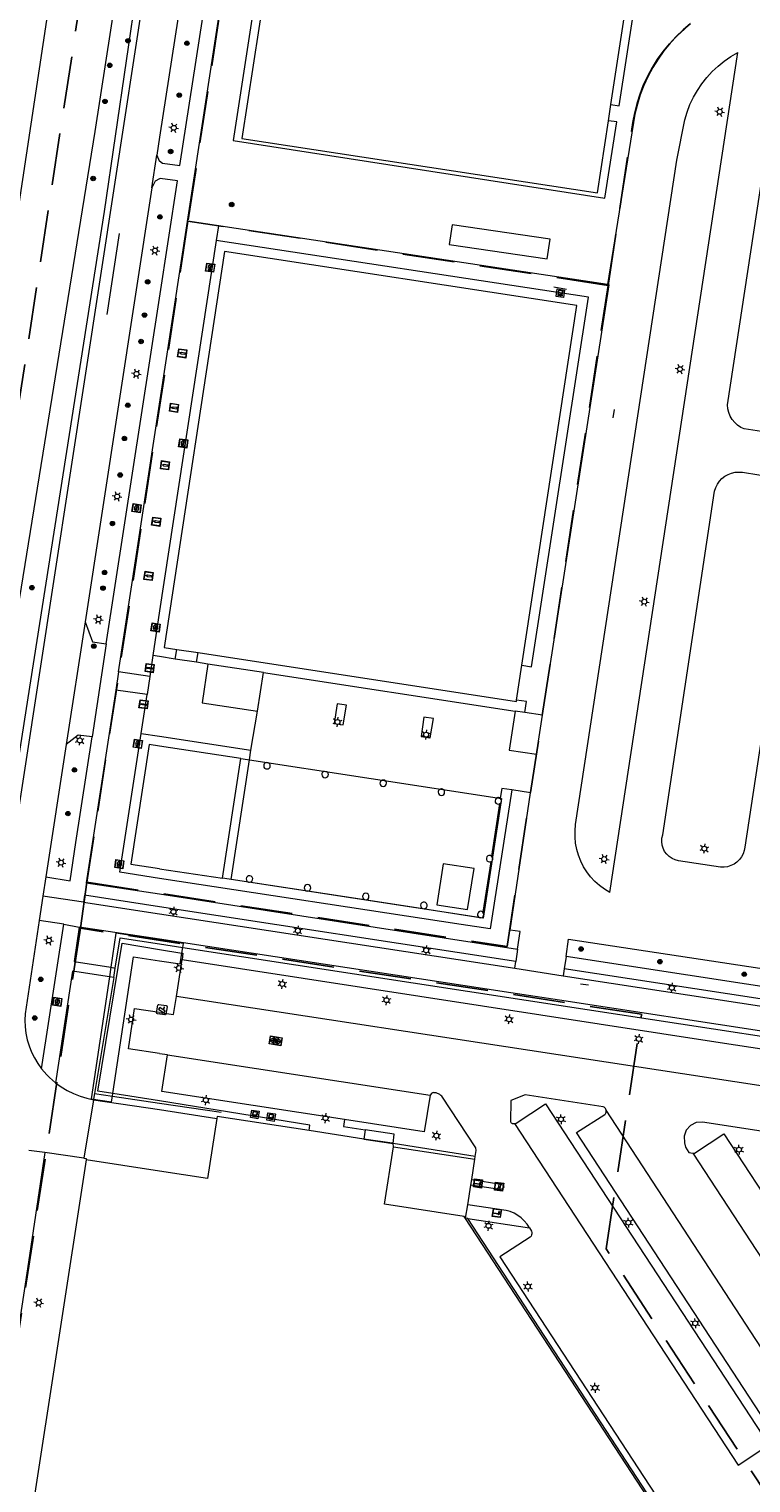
# Model space of a CAD drawing. Header units: metres. Extents: x 89872 to 94585, y 463299 to 469000.
# Tile 234 of 256: x 91856 to 91944, y 464720 to 464897. Entities that reach past the tile are written whole.
import ezdxf
from ezdxf.enums import TextEntityAlignment as Align

# ---------------------------------------------------------------- set-up
doc = ezdxf.new("R2010")
doc.units = ezdxf.units.M
doc.linetypes.add('HIDDEN', pattern=[9.525, 6.35, -3.175])
doc.layers.get('0').update_dxf_attribs({"linetype": 'CONTINUOUS'})
for name, color, linetype, lineweight in [('B-WE-BV-GELEIDECONSTRUCTIE-G', 251, 'CONTINUOUS', 13), ('B-WE-GR-BEPLANTING_CULTUUR-G', 251, 'CONTINUOUS', 13), ('B-WE-GR-BOOM-S', 251, 'CONTINUOUS', 13), ('B-WE-IE-MEUBILAIR_WEGMEUBILAIR_HERDENKINGSMONUMENT-G', 251, 'CONTINUOUS', 13), ('B-WE-IE-MEUBILAIR_WEGMEUBILAIR_SLAGBOOM-S', 251, 'CONTINUOUS', 13), ('B-WE-IE-MEUBILAIR_WEGMEUBILAIR_VLAGGENMAST-S', 251, 'CONTINUOUS', 13), ('B-WE-IE-TERREINAFSCHEIDING-G', 251, 'CONTINUOUS', 13), ('B-WE-IE-TERREINAFSCHEIDING_KUNSTMATIG_HEKWERK-G', 251, 'CONTINUOUS', 13), ('B-WE-KL-ET_LS_OV_LICHTMAST-S', 251, 'CONTINUOUS', 13), ('B-WE-KL-GAS_PUT-S', 251, 'CONTINUOUS', 13), ('B-WE-KL-GASKAST-S', 251, 'CONTINUOUS', 13), ('B-WE-OG-TOPOGRAFIE_BEBOUWING-GV', 251, 'CONTINUOUS', 13), ('B-WE-OG-TOPOGRAFIE_BEBOUWING_LUIFEL-GV', 251, 'CONTINUOUS', 13), ('B-WE-OG-TOPOGRAFIE_HUISNUMMER-T25', 251, 'CONTINUOUS', 13), ('B-WE-OG-TOPOGRAFIE_STRAATNAAM-T18', 251, 'CONTINUOUS', 13), ('B-WE-OG-TOPOGRAFIE_WATER-GV', 251, 'CONTINUOUS', 13), ('B-WE-RI-DRAINAGE_PUT-S', 251, 'CONTINUOUS', 13), ('B-WE-VH-VERHARDING-GV', 251, 'CONTINUOUS', 13), ('B-WE-VW-PAAL_PRAATPAAL-S', 251, 'CONTINUOUS', 13), ('B_OVERBOUWLIJN_LIJN_1', 251, 'CONTINUOUS', 13), ('Percelen', 10, 'HIDDEN', 25), ('Q_CAMERA_0', 251, 'CONTINUOUS', 13)]:
    doc.layers.add(name, color=color, linetype=linetype, lineweight=lineweight)
doc.styles.get("Standard").update_dxf_attribs({"font": 'isocp.shx'})

# ---------------------------------------------------------------- blocks, each defined once
blk = doc.blocks.new('Q_BOOM')
for radius in [0.27, 0.18, 0.09]:
    blk.add_circle((0, 0), radius)
blk = doc.blocks.new('Q_HERDENKINGSMONUMENT')
for points in [[(-0.5, 0.5), (0.5, 0.5), (0.5, -0.5), (-0.5, -0.5)], [(0.11, 0.12), (0.11, -0.34), (-0.11, -0.34), (-0.11, 0.12), (0, 0.33)]]:
    blk.add_lwpolyline(points, close=True)
blk.add_lwpolyline([(-0.44, 0.46), (0.44, 0.46, -0.414214), (0.46, 0.44), (0.46, -0.44, -0.414214), (0.44, -0.46), (-0.44, -0.46, -0.414214), (-0.46, -0.44), (-0.46, 0.44, -0.414214), (-0.44, 0.46)], format="xyb")
blk = doc.blocks.new('Q_GASPUT')
blk.add_lwpolyline([(-0.5, 0.5), (0.5, 0.5), (0.5, -0.5), (-0.5, -0.5)], close=True)
for points in [[(-0.44, 0.46), (0.44, 0.46, -0.414214), (0.46, 0.44), (0.46, -0.44, -0.414214), (0.44, -0.46), (-0.44, -0.46, -0.414214), (-0.46, -0.44), (-0.46, 0.44), (-0.46, 0.44), (-0.46, 0.45), (-0.46, 0.45), (-0.46, 0.45), (-0.46, 0.45), (-0.46, 0.45), (-0.46, 0.45), (-0.46, 0.46), (-0.46, 0.46), (-0.46, 0.46), (-0.45, 0.46), (-0.45, 0.46), (-0.45, 0.46), (-0.45, 0.46), (-0.45, 0.46), (-0.45, 0.46), (-0.44, 0.46), (-0.44, 0.46)], [(-0.34, 0.1, 0.380426), (-0.28, -0.18)], [(-0.01, 0.27, 0.240218), (-0.34, 0.1)], [(-0.19, 0.04, 0.853344), (-0.19, -0.03)], [(0.33, 0.11, 0.240191), (-0.01, 0.27)], [(0.18, -0.03, 0.849746), (0.18, 0.04)], [(0.27, -0.18, 0.380426), (0.33, 0.11)], [(-0.28, -0.18, 0.148452), (0.01, -0.26)], [(0.01, -0.26, 0.131742), (0.27, -0.18)]]:
    blk.add_lwpolyline(points, format="xyb")
for points in [[(-0.19, 0.04), (0.18, 0.04)], [(0.18, -0.03), (-0.19, -0.03)]]:
    blk.add_lwpolyline(points)
blk = doc.blocks.new('Q_DRAINAGEPUT')
blk.add_lwpolyline([(-0.5, 0.5), (0.5, 0.5), (0.5, -0.5), (-0.5, -0.5)], close=True)
for points in [[(-0.44, 0.46), (0.44, 0.46, -0.414214), (0.46, 0.44), (0.46, -0.44, -0.414214), (0.44, -0.46), (-0.44, -0.46, -0.414214), (-0.46, -0.44), (-0.46, 0.44), (-0.46, 0.44), (-0.46, 0.45), (-0.46, 0.45), (-0.46, 0.45), (-0.46, 0.45), (-0.46, 0.45), (-0.46, 0.45), (-0.46, 0.46), (-0.46, 0.46), (-0.46, 0.46), (-0.45, 0.46), (-0.45, 0.46), (-0.45, 0.46), (-0.45, 0.46), (-0.45, 0.46), (-0.45, 0.46), (-0.44, 0.46), (-0.44, 0.46)], [(-0.34, 0.1, 0.380426), (-0.28, -0.18)], [(-0.01, 0.27, 0.240218), (-0.34, 0.1)], [(-0.19, 0.04, 0.853344), (-0.19, -0.03)], [(0.33, 0.11, 0.240191), (-0.01, 0.27)], [(0.18, -0.03, 0.849746), (0.18, 0.04)], [(0.27, -0.18, 0.380426), (0.33, 0.11)], [(-0.28, -0.18, 0.148452), (0.01, -0.26)], [(0.01, -0.26, 0.131742), (0.27, -0.18)]]:
    blk.add_lwpolyline(points, format="xyb")
for points in [[(-0.19, 0.04), (0.18, 0.04)], [(0.18, -0.03), (-0.19, -0.03)]]:
    blk.add_lwpolyline(points)
blk = doc.blocks.new('Q_VLAGGENMAST')
for points in [[(-0.5, 0.5), (0.5, 0.5), (0.5, -0.5), (-0.5, -0.5)], [(-0.08, 0.33), (0.07, 0.33), (0.07, -0.33), (-0.08, -0.33)]]:
    blk.add_lwpolyline(points, close=True)
blk.add_lwpolyline([(-0.44, 0.46), (0.44, 0.46, -0.414214), (0.46, 0.44), (0.46, -0.44, -0.414214), (0.44, -0.46), (-0.44, -0.46, -0.414214), (-0.46, -0.44), (-0.46, 0.44), (-0.46, 0.44), (-0.46, 0.45), (-0.46, 0.45), (-0.46, 0.45), (-0.46, 0.45), (-0.46, 0.45), (-0.46, 0.45), (-0.46, 0.46), (-0.46, 0.46), (-0.46, 0.46), (-0.45, 0.46), (-0.45, 0.46), (-0.45, 0.46), (-0.45, 0.46), (-0.45, 0.46), (-0.45, 0.46), (-0.44, 0.46), (-0.44, 0.46)], format="xyb")
blk = doc.blocks.new('Q_LICHTMAST')
for points in [[(-0.26, 0.15), (-0.52, 0.3)], [(0, 0.3), (0, 0.6)], [(0.26, 0.15), (0.52, 0.3)], [(-0.26, -0.15), (-0.52, -0.3)], [(0, -0.3), (0, -0.6)], [(0.26, -0.15), (0.52, -0.3)]]:
    blk.add_lwpolyline(points)
blk.add_circle((0, 0), 0.3)
blk = doc.blocks.new('Q_GASKAST')
blk.add_lwpolyline([(-0.44, 0.46), (0.44, 0.46, -0.414214), (0.46, 0.44), (0.46, -0.44, -0.414214), (0.44, -0.46), (-0.44, -0.46, -0.414214), (-0.46, -0.44), (-0.46, 0.44), (-0.46, 0.44), (-0.46, 0.44), (-0.46, 0.45), (-0.46, 0.45), (-0.46, 0.45), (-0.46, 0.45), (-0.46, 0.45), (-0.46, 0.45), (-0.46, 0.45), (-0.45, 0.46), (-0.45, 0.46), (-0.45, 0.46), (-0.45, 0.46), (-0.45, 0.46), (-0.45, 0.46), (-0.44, 0.46), (-0.44, 0.46), (-0.44, 0.46)], format="xyb")
blk.add_lwpolyline([(-0.44, 0.46), (0.44, 0.46, -0.414214), (0.46, 0.44), (0.46, -0.44, -0.414214), (0.44, -0.46), (-0.44, -0.46, -0.414214), (-0.46, -0.44), (-0.46, 0.44), (-0.46, 0.44), (-0.46, 0.44), (-0.46, 0.45), (-0.46, 0.45), (-0.46, 0.45), (-0.46, 0.45), (-0.46, 0.45), (-0.46, 0.45), (-0.46, 0.45), (-0.45, 0.46), (-0.45, 0.46), (-0.45, 0.46), (-0.45, 0.46), (-0.45, 0.46), (-0.45, 0.46), (-0.44, 0.46), (-0.44, 0.46), (-0.44, 0.46)], format="xyb")
for points in [[(-0.26, 0.26), (0.25, 0.26), (0.25, 0.18), (-0.26, 0.18)], [(-0.26, 0.26), (-0.26, 0.18), (0.25, 0.18), (0.25, 0.26)], [(-0.26, 0.1), (0.25, 0.1), (0.25, -0.33), (-0.26, -0.33)], [(-0.26, 0.1), (-0.26, -0.33), (0.25, -0.33), (0.25, 0.1)]]:
    blk.add_lwpolyline(points, close=True)
blk.add_circle((-0.17, -0.04), 0.0354)
blk.add_circle((-0.17, -0.04), 0.0354)
blk = doc.blocks.new('Q_PRAATPAAL')
blk.add_lwpolyline([(-0.5, 0.5), (0.5, 0.5), (0.5, -0.5), (-0.5, -0.5)], close=True)
for points in [[(-0.44, 0.46), (0.44, 0.46, -0.414214), (0.46, 0.44), (0.46, -0.44, -0.414214), (0.44, -0.46), (-0.44, -0.46, -0.414214), (-0.46, -0.44), (-0.46, 0.44), (-0.46, 0.44), (-0.46, 0.45), (-0.46, 0.45), (-0.46, 0.45), (-0.46, 0.45), (-0.46, 0.45), (-0.46, 0.45), (-0.46, 0.46), (-0.46, 0.46), (-0.46, 0.46), (-0.45, 0.46), (-0.45, 0.46), (-0.45, 0.46), (-0.45, 0.46), (-0.45, 0.46), (-0.45, 0.46), (-0.44, 0.46), (-0.44, 0.46)], [(-0.15, 0.22, 0.426944), (-0.15, 0.17)], [(-0.02, 0.31, 0.07503), (-0.15, 0.22)], [(-0.13, 0.08, 0.511022), (0.03, 0.08)], [(-0.08, 0.1, 0.3284), (0, 0.11)], [(0.21, 0.34, 0.843699), (0.18, 0.39)]]:
    blk.add_lwpolyline(points, format="xyb")
for points in [[(-0.15, 0.17), (-0.08, 0.1)], [(0.03, 0.08), (0.03, -0.37), (-0.13, -0.37), (-0.13, 0.08)], [(0.18, 0.39), (-0.02, 0.31)], [(0, 0.11), (0.21, 0.34)]]:
    blk.add_lwpolyline(points)
blk = doc.blocks.new('Q_SLAGBOOM')
blk.add_lwpolyline([(-0.5, 0.5), (0.5, 0.5), (0.5, -0.5), (-0.5, -0.5)], close=True)
blk.add_lwpolyline([(-0.44, 0.46), (0.44, 0.46, -0.414214), (0.46, 0.44), (0.46, -0.44, -0.414214), (0.44, -0.46), (-0.44, -0.46, -0.414214), (-0.46, -0.44), (-0.46, 0.44), (-0.46, 0.44), (-0.46, 0.45), (-0.46, 0.45), (-0.46, 0.45), (-0.46, 0.45), (-0.46, 0.45), (-0.46, 0.45), (-0.46, 0.46), (-0.46, 0.46), (-0.46, 0.46), (-0.45, 0.46), (-0.45, 0.46), (-0.45, 0.46), (-0.45, 0.46), (-0.45, 0.46), (-0.45, 0.46), (-0.44, 0.46), (-0.44, 0.46)], format="xyb")
for points in [[(-0.29, 0.04), (-0.38, 0.04), (-0.38, 0.1)], [(-0.38, 0.1), (-0.29, 0.1)], [(-0.29, 0.1), (-0.29, 0.2)], [(-0.29, 0.2), (-0.23, 0.2), (-0.23, 0.1)], [(-0.23, 0.04), (-0.23, -0.2), (-0.29, -0.2), (-0.29, 0.04)], [(-0.23, 0.1), (0.37, 0.1), (0.37, 0.04), (-0.23, 0.04)]]:
    blk.add_lwpolyline(points)
blk = doc.blocks.new('Camera')
for points in [[(0.406396, 62.309263), (0.406396, 77.666466)], [(2.32688, 79.587679), (17.684498, 79.587679)], [(17.684498, 60.38805), (2.32688, 60.38805)], [(4.920523, 75.76609), (3.047973, 71.751755), (5.555127, 70.582774), (5.555127, 64.208597), (7.11819, 64.208597), (7.11819, 69.853463), (15.095023, 66.135019), (16.967573, 70.150396), (4.920523, 75.76609)], [(19.606024, 77.666466), (19.606024, 62.309263), (19.606024, 62.309263)]]:
    blk.add_lwpolyline(points)
for points in [[(0.406396, 77.666466), (0.406396, 78.727092), (1.266081, 79.587679), (2.32688, 79.587679)], [(2.32688, 60.38805), (1.266081, 60.38805), (0.406396, 61.247594), (0.406396, 62.309263)], [(17.684498, 79.587679), (18.747382, 79.587679), (19.606024, 78.727092), (19.606024, 77.666466)], [(19.606024, 62.309263), (19.606024, 61.247594), (18.747382, 60.38805), (17.684498, 60.38805)]]:
    blk.add_open_spline(points, degree=3)
blk = doc.blocks.new('Q_CAMERA')
blk.add_blockref('Camera', (-0.4, -60.4))
blk = doc.blocks.new('LDN_BLOK3_AUTOCAD_OD_1_FMEBLOCK23')
at = {"layer": 'B-WE-VH-VERHARDING-GV'}
blk.add_line((-0.07, -3.58), (-1.03, -3.43), dxfattribs=at)
blk.add_lwpolyline([(-1.03, 1.63), (0.69, 1.38), (1.03, 3.58)], dxfattribs=at)
blk = doc.blocks.new('LDN_BLOK3_AUTOCAD_OD_1_FMEBLOCK37')
at = {"layer": 'B-WE-OG-TOPOGRAFIE_BEBOUWING-GV'}
for p, q in [((4.98, 6.56), (-4.98, 8.07)), ((-4.98, -6.92), (2.72, -8.07))]:
    blk.add_line(p, q, dxfattribs=at)

msp = doc.modelspace()

# ---------------------------------------------------------------- linework, layer by layer
at = {"layer": 'B-WE-BV-GELEIDECONSTRUCTIE-G'}
msp.add_line((91863.83, 464766.41), (91862.65, 464759.27), dxfattribs=at)
at = {"layer": 'B-WE-GR-BEPLANTING_CULTUUR-G'}
for p, q in [((91871.9, 464785.47), (91874.75, 464785.04)), ((91866.29, 464781.34), (91863.95, 464767.15)), ((91866.29, 464781.34), (91866.49, 464782.51)), ((91863.95, 464767.15), (91863.84, 464766.48)), ((91863.84, 464766.48), (91863.83, 464766.41)), ((91900.62, 464762.21), (91897.08, 464762.73)), ((91900.48, 464761.06), (91900.62, 464762.21))]:
    msp.add_line(p, q, dxfattribs=at)
for points in [[(91866.49, 464782.51), (91867.1, 464786.21), (91871.9, 464785.47)], [(91874.75, 464785.04), (91916.78, 464778.58), (91970.07, 464770.44), (91972.98, 464769.96), (91976.33, 464768.84), (91979.22, 464766.98), (91981.31, 464764.76), (91996.04, 464742.43), (91952.89, 464714.33)], [(91862.65, 464759.27), (91862.94, 464759.23), (91862.92, 464759.07)]]:
    msp.add_lwpolyline(points, dxfattribs=at)
at = {"layer": 'B-WE-IE-TERREINAFSCHEIDING-G'}
for p, q in [((91871.9, 464820.61), (91871.06, 464820.74)), ((91873.83, 464820.31), (91871.9, 464820.61)), ((91873.83, 464820.31), (91874.03, 464821.48)), ((91876.41, 464819.91), (91873.83, 464820.31)), ((91876.41, 464819.91), (91876.61, 464821.09)), ((91870.7, 464818.16), (91870.38, 464815.97)), ((91877.82, 464819.68), (91876.41, 464819.91)), ((91884.63, 464818.65), (91877.82, 464819.68)), ((91883.87, 464813.93), (91884.63, 464818.65)), ((91884.63, 464818.65), (91915.4, 464813.95)), ((91870.38, 464815.97), (91866.54, 464816.51)), ((91869.66, 464811.2), (91870.38, 464815.97)), ((91883.08, 464809.16), (91883.87, 464813.93)), ((91916.6, 464813.76), (91915.4, 464813.95)), ((91918.77, 464813.43), (91916.6, 464813.76)), ((91869.66, 464811.2), (91871.9, 464810.86)), ((91871.9, 464810.86), (91883.08, 464809.16)), ((91880.68, 464793.34), (91882.9, 464807.98)), ((91881.85, 464808.14), (91882.9, 464807.98)), ((91882.9, 464807.98), (91883.08, 464809.16)), ((91917.3, 464803.94), (91915, 464804.29)), ((91913.51, 464802.59), (91912.53, 464796.2)), ((91912.42, 464795.51), (91911.47, 464789.36)), ((91880.68, 464793.34), (91879.59, 464793.51)), ((91863.83, 464766.41), (91871.9, 464765.19)), ((91871.9, 464765.19), (91878.92, 464764.12)), ((91897.08, 464762.73), (91896.92, 464761.6)), ((91896.92, 464761.6), (91900.48, 464761.06)), ((91910.53, 464759.44), (91900.48, 464761.06)), ((91900.52, 464760.65), (91910.49, 464759.14)), ((91909.36, 464751.93), (91909.61, 464753.55)), ((91909.35, 464751.87), (91909.36, 464751.93)), ((91909.61, 464751.89), (91909.36, 464751.93))]:
    msp.add_line(p, q, dxfattribs=at)
for points in [[(91916.25, 464819.54), (91917.42, 464819.36), (91924.39, 464864.56), (91878.83, 464871.52)], [(91877.82, 464819.68), (91877.1, 464814.95), (91883.87, 464813.93)], [(91916.6, 464813.76), (91916.8, 464815.12), (91915.6, 464815.29)], [(91915.4, 464813.95), (91914.7, 464809.18), (91918.03, 464808.68)], [(91871.9, 464793.48), (91867.06, 464794.22), (91869.66, 464811.2)], [(91915, 464804.29), (91912.37, 464787.3), (91908.83, 464787.84), (91871.9, 464793.48)], [(91915, 464804.29), (91913.8, 464804.48), (91913.59, 464803.28)], [(91911.37, 464788.69), (91911.36, 464788.63), (91904.1, 464789.74), (91896.98, 464790.84), (91880.68, 464793.34)]]:
    msp.add_lwpolyline(points, dxfattribs=at)
at = {"layer": 'B-WE-IE-TERREINAFSCHEIDING_KUNSTMATIG_HEKWERK-G'}
for p, q in [((91921.68, 464865.52), (91920.16, 464865.79)), ((91863.95, 464767.15), (91866.14, 464766.83)), ((91866.14, 464766.83), (91871.9, 464765.98)), ((91871.9, 464765.98), (91879.43, 464764.88))]:
    msp.add_line(p, q, dxfattribs=at)
at = {"layer": 'B-WE-OG-TOPOGRAFIE_BEBOUWING-GV'}
for p, q in [((91927.14, 464888.13), (91928.92, 464899.78)), ((91926.84, 464886.15), (91927.14, 464888.13)), ((91916.25, 464819.54), (91922.97, 464863.55)), ((91874.03, 464821.48), (91876.61, 464821.09)), ((91915.6, 464815.29), (91916.25, 464819.54)), ((91879.59, 464793.51), (91881.85, 464808.14)), ((91885.21, 464807.62), (91885, 464807.65)), ((91892.36, 464806.53), (91892.07, 464806.57)), ((91899.22, 464805.51), (91899.14, 464805.49)), ((91906.34, 464804.42), (91906.27, 464804.4)), ((91909.6, 464789.66), (91910.39, 464794.69)), ((91882.79, 464793.03), (91882.91, 464793.01)), ((91890.38, 464792.18), (91890.42, 464792.33)), ((91897.5, 464791.09), (91897.53, 464791.25)), ((91904.11, 464789.8), (91904.27, 464789.77)), ((91896.92, 464761.6), (91890.23, 464762.63)), ((91900.52, 464760.65), (91900.48, 464761.06)), ((91862.92, 464759.07), (91852.39, 464690.5)), ((91871.9, 464757.68), (91862.92, 464759.07)), ((91936.26, 464710.71), (91909.35, 464751.87))]:
    msp.add_line(p, q, dxfattribs=at)
for points in [[(91885.43, 464906.43), (91881.99, 464883.99), (91925.49, 464877.33), (91926.84, 464886.15)], [(91922.97, 464863.55), (91879.85, 464870.15), (91872.45, 464821.73), (91874.03, 464821.48)], [(91876.61, 464821.09), (91915.58, 464815.12), (91915.6, 464815.29)], [(91871.9, 464809.66), (91870.65, 464809.85), (91868.39, 464795.2), (91871.9, 464794.67)], [(91885, 464807.65), (91884.89, 464807.63), (91884.79, 464807.56), (91884.71, 464807.48), (91884.66, 464807.37), (91884.65, 464807.26), (91884.68, 464807.1), (91884.76, 464806.98), (91884.89, 464806.89), (91885.05, 464806.86), (91885.2, 464806.89), (91885.33, 464806.98), (91885.42, 464807.1), (91885.45, 464807.26), (91885.44, 464807.35), (91885.41, 464807.44), (91885.36, 464807.51), (91885.29, 464807.58), (91885.21, 464807.62)], [(91892.07, 464806.57), (91891.97, 464806.54), (91891.89, 464806.47), (91891.82, 464806.39), (91891.77, 464806.29), (91891.76, 464806.18), (91891.79, 464806.03), (91891.88, 464805.9), (91892.01, 464805.81), (91892.16, 464805.78), (91892.31, 464805.81), (91892.44, 464805.9), (91892.53, 464806.03), (91892.56, 464806.18), (91892.55, 464806.27), (91892.52, 464806.35), (91892.48, 464806.42), (91892.43, 464806.48), (91892.36, 464806.53)], [(91899.14, 464805.49), (91899.05, 464805.45), (91898.98, 464805.39), (91898.92, 464805.31), (91898.89, 464805.21), (91898.87, 464805.11), (91898.91, 464804.96), (91898.99, 464804.83), (91899.12, 464804.74), (91899.28, 464804.72), (91899.43, 464804.74), (91899.56, 464804.83), (91899.65, 464804.96), (91899.67, 464805.11), (91899.67, 464805.19), (91899.65, 464805.26), (91899.61, 464805.33), (91899.57, 464805.39), (91899.51, 464805.44), (91899.45, 464805.48), (91899.37, 464805.5), (91899.3, 464805.51), (91899.22, 464805.51)], [(91906.27, 464804.4), (91906.18, 464804.36), (91906.1, 464804.3), (91906.04, 464804.22), (91906.01, 464804.12), (91905.99, 464804.02), (91906.02, 464803.87), (91906.11, 464803.74), (91906.24, 464803.65), (91906.39, 464803.62), (91906.55, 464803.65), (91906.68, 464803.74), (91906.76, 464803.87), (91906.79, 464804.02), (91906.79, 464804.1), (91906.76, 464804.17), (91906.73, 464804.24), (91906.68, 464804.3), (91906.62, 464804.35), (91906.56, 464804.38), (91906.49, 464804.41), (91906.42, 464804.42), (91906.34, 464804.42)], [(91913.59, 464803.28), (91913.53, 464803.32), (91913.46, 464803.35), (91913.38, 464803.36), (91913.31, 464803.36), (91913.23, 464803.34), (91913.1, 464803.26), (91913, 464803.13), (91912.96, 464802.98), (91912.98, 464802.82), (91913.07, 464802.69), (91913.2, 464802.59), (91913.35, 464802.56), (91913.51, 464802.59)], [(91913.51, 464802.59), (91913.68, 464802.72), (91913.72, 464802.79), (91913.75, 464802.86), (91913.76, 464802.94), (91913.76, 464803.01), (91913.74, 464803.09), (91913.59, 464803.28)], [(91910.39, 464794.69), (91906.62, 464795.25), (91905.85, 464790.25), (91909.6, 464789.66)], [(91912.53, 464796.2), (91912.38, 464796.28), (91912.21, 464796.28), (91912.06, 464796.22), (91911.94, 464796.1), (91911.89, 464795.95), (91911.9, 464795.78), (91911.97, 464795.64), (91912.1, 464795.53), (91912.26, 464795.49), (91912.42, 464795.51)], [(91912.42, 464795.51), (91912.59, 464795.64), (91912.64, 464795.71), (91912.67, 464795.79), (91912.68, 464795.87), (91912.68, 464795.95), (91912.65, 464796.03), (91912.53, 464796.2)], [(91882.91, 464793.01), (91883.08, 464793.05), (91883.21, 464793.15), (91883.29, 464793.3), (91883.31, 464793.47), (91883.25, 464793.63), (91883.13, 464793.75), (91882.97, 464793.81), (91882.8, 464793.8), (91882.65, 464793.72), (91882.55, 464793.58), (91882.51, 464793.42), (91882.55, 464793.25), (91882.64, 464793.11), (91882.79, 464793.03)], [(91890.42, 464792.33), (91890.38, 464792.48), (91890.3, 464792.62), (91890.17, 464792.7), (91890.02, 464792.73), (91889.86, 464792.7), (91889.73, 464792.62), (91889.64, 464792.48), (91889.61, 464792.33), (91889.64, 464792.18), (91889.73, 464792.05), (91889.86, 464791.96), (91890.02, 464791.93), (91890.17, 464791.96), (91890.3, 464792.05), (91890.38, 464792.18)], [(91897.53, 464791.25), (91897.5, 464791.4), (91897.41, 464791.53), (91897.29, 464791.62), (91897.13, 464791.65), (91896.98, 464791.62), (91896.85, 464791.53), (91896.76, 464791.4), (91896.73, 464791.25), (91896.76, 464791.09), (91896.85, 464790.96), (91896.98, 464790.88), (91897.13, 464790.85), (91897.29, 464790.88), (91897.41, 464790.96), (91897.5, 464791.09)], [(91904.27, 464789.77), (91904.43, 464789.82), (91904.56, 464789.92), (91904.63, 464790.07), (91904.64, 464790.24), (91904.58, 464790.39), (91904.46, 464790.51), (91904.31, 464790.57), (91904.14, 464790.56), (91903.99, 464790.48), (91903.89, 464790.35), (91903.85, 464790.19), (91903.87, 464790.03), (91903.96, 464789.89), (91904.11, 464789.8)], [(91911.47, 464789.36), (91911.32, 464789.44), (91911.15, 464789.45), (91910.99, 464789.39), (91910.87, 464789.27), (91910.81, 464789.12), (91910.82, 464788.95), (91910.9, 464788.8), (91911.04, 464788.69), (91911.2, 464788.65), (91911.37, 464788.69)], [(91911.37, 464788.69), (91911.55, 464788.85), (91911.6, 464789.15), (91911.47, 464789.36)], [(91878.92, 464764.12), (91877.75, 464756.78), (91871.9, 464757.68)], [(91890.23, 464762.63), (91878.96, 464764.35), (91878.92, 464764.12)], [(91900.48, 464761.06), (91900.37, 464761.08), (91896.92, 464761.6)], [(91909.35, 464751.87), (91909.19, 464752.12), (91899.41, 464753.62), (91900.52, 464760.65)]]:
    msp.add_lwpolyline(points, dxfattribs=at)
at = {"layer": 'B-WE-OG-TOPOGRAFIE_BEBOUWING_LUIFEL-GV'}
for p, q in [((91874.64, 464784.34), (91874.75, 464785.04)), ((91865.95, 464782.6), (91865.77, 464781.42)), ((91865.77, 464781.42), (91863.53, 464766.52)), ((91866.14, 464766.83), (91866.19, 464767.17)), ((91863.53, 464766.52), (91863.84, 464766.48))]:
    msp.add_line(p, q, dxfattribs=at)
for points in [[(91907.35, 464871.01), (91919.35, 464869.25), (91919.71, 464871.67), (91907.7, 464873.43), (91907.35, 464871.01)], [(91871.9, 464785.96), (91866.57, 464786.77), (91865.95, 464782.6)], [(91874.75, 464785.04), (91874.82, 464785.53), (91871.9, 464785.96)], [(91866.19, 464767.17), (91868.71, 464783.89), (91871.9, 464783.41)], [(91871.9, 464783.41), (91874.44, 464783.03), (91874.64, 464784.34)], [(91863.84, 464766.48), (91866.04, 464766.15), (91866.14, 464766.83)]]:
    msp.add_lwpolyline(points, dxfattribs=at)
at = {"layer": 'B-WE-OG-TOPOGRAFIE_STRAATNAAM-T18'}
for p, q in [((91865.48, 464862.47), (91867, 464872.36)), ((91927.42, 464849.83), (91927.57, 464850.82)), ((91923.42, 464780.6), (91924.41, 464780.45))]:
    msp.add_line(p, q, dxfattribs=at)
at = {"layer": 'B-WE-OG-TOPOGRAFIE_WATER-GV'}
for points in [[(91780.54, 465000.99), (91780.77, 465000.04), (91838.43, 464991.12), (91865, 464986.79), (91867.58, 464986.34), (91871.76, 464985.65), (91870.81, 464980.13), (91865.85, 464949.43), (91858.2, 464899.28), (91844.63, 464809.67), (91843.83, 464803.92), (91843.27, 464800.55), (91843.86, 464800.15), (91844.97, 464799.75), (91846.81, 464799.22), (91847.49, 464799.12), (91848.63, 464799.14), (91849.87, 464799.25)], [(91849.87, 464799.25), (91850.12, 464799.53), (91850.56, 464800.49), (91850.96, 464801.67), (91851.44, 464805.21), (91854.57, 464826.32), (91864.03, 464884.83), (91869.87, 464922.59), (91871.9, 464937.02)], [(91849.56, 464797.52), (91849.99, 464797.47), (91850.44, 464797.47), (91850.89, 464797.54), (91851.32, 464797.68), (91851.72, 464797.89), (91852.09, 464798.16), (91852.41, 464798.48), (91852.67, 464798.85), (91852.87, 464799.26), (91853, 464799.69), (91853.59, 464801.19), (91855.84, 464815.57), (91865.16, 464875.06), (91871.9, 464921.15)]]:
    msp.add_lwpolyline(points, dxfattribs=at)
at = {"layer": 'B-WE-VH-VERHARDING-GV'}
for p, q in [((91876.76, 464915.76), (91871.9, 464884.15)), ((91874.39, 464880.66), (91879.72, 464915.32)), ((91866.47, 464878.63), (91871.9, 464913.95)), ((91871.9, 464851.49), (91880.43, 464907.18)), ((91927, 464791.76), (91942.65, 464894.5)), ((91871.9, 464884.15), (91871.56, 464881.94)), ((91870.94, 464877.94), (91871.56, 464881.94)), ((91853.53, 464794.47), (91866.47, 464878.63)), ((91871.9, 464864.45), (91874.11, 464878.81)), ((91870.94, 464877.94), (91862.78, 464824.86)), ((91878.83, 464871.52), (91871.9, 464826.22)), ((91865.39, 464822.15), (91871.9, 464864.45)), ((91918.77, 464813.43), (91926.94, 464866.09)), ((91926.94, 464866.09), (91926.71, 464866.13)), ((91866.88, 464818.73), (91871.9, 464851.49)), ((91871.9, 464826.22), (91871.06, 464820.74)), ((91862.78, 464824.86), (91860.48, 464809.86)), ((91865.39, 464822.15), (91863.64, 464810.78)), ((91871.06, 464820.74), (91870.7, 464818.16)), ((91866.88, 464818.73), (91866.54, 464816.51)), ((91870.7, 464818.16), (91866.88, 464818.73)), ((91866.54, 464816.51), (91862.91, 464792.95)), ((91894.39, 464812.27), (91894.77, 464814.65)), ((91918.03, 464808.68), (91918.77, 464813.43)), ((91860.48, 464809.86), (91857.99, 464793.66)), ((91917.3, 464803.94), (91918.03, 464808.68)), ((91857.99, 464793.66), (91857.63, 464791.32)), ((91857.99, 464793.66), (91860.95, 464793.17)), ((91862.91, 464792.95), (91871.9, 464791.57)), ((91871.9, 464791.57), (91915.71, 464784.84)), ((91857.63, 464791.32), (91857.18, 464788.34)), ((91862.59, 464790.56), (91857.63, 464791.32)), ((91862.71, 464791.42), (91862.59, 464790.56)), ((91862.59, 464790.56), (91871.9, 464789.14)), ((91871.9, 464790.01), (91862.71, 464791.42)), ((91915.49, 464783.33), (91871.9, 464790.01)), ((91857.18, 464788.34), (91855.46, 464776.92)), ((91860.19, 464787.86), (91857.18, 464788.34)), ((91871.9, 464789.14), (91915.37, 464782.48)), ((91857.47, 464770.18), (91860.19, 464787.86)), ((91860.19, 464787.86), (91862.07, 464787.53)), ((91871.9, 464786.03), (91862.07, 464787.53)), ((91871.9, 464784.79), (91874.64, 464784.34)), ((91915.71, 464784.84), (91915.49, 464783.33)), ((91865.95, 464782.6), (91866.49, 464782.51)), ((91873.96, 464779.04), (91874.65, 464783.56)), ((91874.65, 464783.56), (91940.5, 464773.42)), ((91915.37, 464782.48), (91915.49, 464783.33)), ((91921.64, 464783.93), (91921.42, 464782.42)), ((91866.29, 464781.34), (91865.77, 464781.42)), ((91915.37, 464782.48), (91921.29, 464781.57)), ((91921.42, 464782.42), (91921.29, 464781.57)), ((91872.87, 464771.89), (91905.01, 464766.96)), ((91871.9, 464766.26), (91866.19, 464767.17)), ((91919.12, 464765.92), (91946.45, 464724.19)), ((91940.97, 464762.23), (91960.02, 464733.08)), ((91857.85, 464759.94), (91855.9, 464760.21)), ((91862.65, 464759.27), (91857.85, 464759.94)), ((91910.1, 464756.65), (91910.49, 464759.14)), ((91910.49, 464759.14), (91910.53, 464759.44)), ((91909.61, 464753.55), (91909.99, 464755.95)), ((91909.99, 464755.95), (91910.1, 464756.65)), ((91909.61, 464751.89), (91917.16, 464750.72))]:
    msp.add_line(p, q, dxfattribs=at)
for points in [[(91884.43, 464906.57), (91880.93, 464883.74), (91926.39, 464876.69), (91927.86, 464886.01), (91926.84, 464886.15)], [(91927.14, 464888.13), (91928.14, 464887.99), (91929.94, 464899.6)], [(91936.13, 464897.37), (91935.24, 464896.53), (91934.4, 464895.64), (91933.62, 464894.69), (91932.91, 464893.7), (91932.26, 464892.66), (91931.68, 464891.59), (91931.17, 464890.47), (91930.73, 464889.33), (91930.37, 464888.16), (91930.08, 464886.97), (91926.71, 464866.13)], [(91948.43, 464848.75), (91948, 464848.51), (91947.55, 464848.32), (91947.07, 464848.18), (91946.59, 464848.09), (91946.1, 464848.06), (91943.46, 464848.45), (91943.03, 464848.65), (91942.63, 464848.92), (91942.28, 464849.24), (91941.98, 464849.61), (91941.74, 464850.02), (91941.56, 464850.47), (91941.45, 464850.93), (91941.41, 464851.4), (91948.2, 464896.03)], [(91927, 464791.76), (91926.35, 464792.15), (91925.74, 464792.6), (91925.17, 464793.11), (91924.65, 464793.66), (91924.19, 464794.27), (91923.78, 464794.91), (91923.44, 464795.59), (91923.16, 464796.3), (91922.95, 464797.03), (91922.81, 464797.77), (91922.74, 464798.53), (91922.74, 464799.29), (91922.82, 464800.05), (91935.22, 464881.34), (91936.17, 464886.28), (91936.45, 464887.22), (91936.81, 464888.13), (91937.23, 464889.02), (91937.71, 464889.86), (91938.26, 464890.68), (91938.86, 464891.45), (91939.52, 464892.17), (91940.24, 464892.84), (91941, 464893.45), (91941.81, 464894.01), (91942.65, 464894.5)], [(91871.56, 464881.94), (91871.87, 464881.26), (91871.9, 464881.24)], [(91871.9, 464881.24), (91872.28, 464880.95), (91874.39, 464880.66)], [(91871.9, 464879.06), (91871.36, 464878.77), (91870.94, 464877.94)], [(91874.11, 464878.81), (91871.97, 464879.1), (91871.9, 464879.06)], [(91926.71, 464866.13), (91879.1, 464873.3), (91878.83, 464871.52)], [(91949.94, 464839.42), (91943.54, 464797.3), (91943.46, 464796.88), (91943.32, 464796.48), (91943.12, 464796.11), (91942.86, 464795.77), (91942.55, 464795.47), (91942.2, 464795.23), (91941.81, 464795.04), (91941.41, 464794.91), (91940.98, 464794.85), (91940.56, 464794.86), (91935.41, 464795.63), (91935, 464795.74), (91934.61, 464795.91), (91934.26, 464796.15), (91933.96, 464796.44), (91933.71, 464796.78), (91933.53, 464797.16), (91933.41, 464797.56), (91933.36, 464797.98), (91933.38, 464798.4), (91933.48, 464798.81), (91939.82, 464840.86), (91939.96, 464841.29), (91940.16, 464841.69), (91940.42, 464842.06), (91940.72, 464842.39), (91941.08, 464842.67), (91941.47, 464842.89), (91941.89, 464843.05), (91942.33, 464843.15), (91942.77, 464843.18), (91943.22, 464843.15), (91947.23, 464842.53)], [(91862.78, 464824.86), (91863.69, 464822.42), (91865.39, 464822.15)], [(91894.77, 464814.65), (91893.64, 464814.84), (91893.28, 464812.43), (91894.39, 464812.27)], [(91905.42, 464813.03), (91904.25, 464813.2), (91903.91, 464810.83)], [(91903.91, 464810.83), (91905.02, 464810.66), (91905.42, 464813.03)], [(91863.64, 464810.78), (91861.93, 464810.99), (91860.48, 464809.86)], [(91860.95, 464793.17), (91861.66, 464797.87), (91863.64, 464810.78)], [(91915.71, 464784.84), (91916.02, 464786.98), (91914.82, 464787.14), (91917.3, 464803.94)], [(91862.07, 464787.53), (91861.44, 464783.33), (91865.95, 464782.6)], [(91866.19, 464767.17), (91864.33, 464767.47), (91867.33, 464785.54), (91871.9, 464784.79)], [(91999.56, 464737.95), (91999.4, 464738.16), (91999.49, 464738.23), (91997.9, 464740.65), (91982.51, 464764.13), (91982.21, 464764.6), (91981.59, 464765.43), (91980.93, 464766.21), (91980.2, 464766.94), (91979.43, 464767.61), (91978.61, 464768.23), (91977.74, 464768.79), (91976.84, 464769.29), (91975.91, 464769.72), (91974.95, 464770.08), (91973.96, 464770.37), (91972.96, 464770.59), (91920.83, 464778.57), (91914.9, 464779.47), (91871.9, 464786.03)], [(91921.64, 464783.93), (91921.95, 464786.05), (91961.52, 464780.06)], [(91874.64, 464784.34), (91874.74, 464784.33), (91874.65, 464783.56)], [(92004.17, 464740.97), (92002.91, 464742.84), (92000, 464747.3), (91986.55, 464767.81), (91985.83, 464768.78), (91985.05, 464769.71), (91984.21, 464770.59), (91983.32, 464771.42), (91982.38, 464772.19), (91981.39, 464772.9), (91980.36, 464773.54), (91979.29, 464774.12), (91978.18, 464774.63), (91977.05, 464775.07), (91975.89, 464775.44), (91974.71, 464775.74), (91973.52, 464775.96), (91921.64, 464783.93)], [(91865.77, 464781.42), (91861.26, 464782.13), (91859.18, 464768.49)], [(91921.29, 464781.57), (91973.32, 464773.6), (91974.42, 464773.39), (91975.49, 464773.11), (91976.54, 464772.76), (91977.57, 464772.34), (91978.57, 464771.86), (91979.53, 464771.3), (91980.46, 464770.69), (91981.34, 464770.02), (91982.17, 464769.29), (91982.96, 464768.5), (91983.69, 464767.67), (91984.37, 464766.79), (91985.11, 464765.67), (92000, 464743.01), (92001.04, 464741.37), (92001.99, 464739.92)], [(92001.99, 464739.92), (92002.75, 464740.37), (92001.54, 464742.21), (92000, 464744.58), (91985.26, 464766.9), (91985.06, 464767.2), (91984.4, 464768.12), (91983.68, 464768.99), (91982.89, 464769.8), (91982.06, 464770.57), (91981.18, 464771.27), (91980.25, 464771.92), (91979.28, 464772.5), (91978.27, 464773.01), (91977.23, 464773.46), (91976.17, 464773.84), (91975.08, 464774.14), (91973.97, 464774.37), (91973.36, 464774.46), (91921.42, 464782.42)], [(91986.63, 464743.23), (91973.24, 464763.85), (91873.96, 464779.04)], [(91871.9, 464772.04), (91868.11, 464772.64), (91868.85, 464777.55), (91871.9, 464777.1)], [(91855.46, 464776.92), (91855.43, 464776.12), (91855.46, 464775.32), (91855.56, 464774.53), (91855.72, 464773.75), (91855.95, 464772.98), (91856.24, 464772.24), (91856.59, 464771.52), (91857, 464770.83), (91857.47, 464770.18)], [(91940.5, 464773.42), (91973.46, 464768.39), (91973.11, 464766.26), (91973.1, 464766.03), (91973.25, 464765.58), (91973.58, 464765.24), (91973.79, 464765.14), (91974.26, 464765.09), (91974.7, 464765.26), (91976.74, 464766.58), (91990.36, 464745.67), (91986.63, 464743.23)], [(91859.18, 464768.49), (91858.8, 464768.79), (91858.44, 464769.11), (91858.1, 464769.45), (91857.78, 464769.81), (91857.47, 464770.18)], [(91894.54, 464763.98), (91872.2, 464767.4), (91872.87, 464771.89)], [(91859.18, 464768.49), (91859.87, 464767.99), (91860.61, 464767.55), (91861.38, 464767.17), (91862.17, 464766.85), (91862.99, 464766.6), (91863.83, 464766.41)], [(91905.01, 464766.96), (91904.28, 464762.49), (91894.54, 464763.98)], [(91910.53, 464759.44), (91910.66, 464760.19), (91910.59, 464760.53), (91906.43, 464766.84), (91906.31, 464766.94), (91906.18, 464767.03), (91906.05, 464767.11), (91905.91, 464767.18), (91905.76, 464767.24), (91905.53, 464767.26), (91905.45, 464767.27), (91905.38, 464767.26), (91905.3, 464767.24), (91905.24, 464767.21), (91905.17, 464767.16), (91905.01, 464766.96)], [(91926.54, 464765.12), (91926.51, 464765.23), (91926.46, 464765.33), (91926.38, 464765.42), (91926.3, 464765.49), (91926.19, 464765.55), (91916.66, 464766.99), (91914.89, 464766.3), (91914.83, 464763.71), (91914.88, 464763.65), (91914.94, 464763.59), (91915, 464763.54), (91915.07, 464763.51), (91915.15, 464763.48), (91915.35, 464763.48)], [(91890.23, 464762.63), (91890.31, 464763.31), (91871.9, 464766.26)], [(91915.35, 464763.48), (91915.55, 464763.55), (91919.12, 464765.92)], [(91947.48, 464724.86), (91922.91, 464762.4), (91926.38, 464764.59), (91926.46, 464764.68), (91926.51, 464764.78), (91926.54, 464764.89), (91926.56, 464765.01), (91926.54, 464765.12)], [(91947.48, 464724.86), (91951.25, 464727.33), (91926.54, 464765.12)], [(91894.54, 464763.98), (91894.4, 464763.12), (91897.08, 464762.73)], [(91915.35, 464763.48), (91942.69, 464721.72), (91946.45, 464724.19)], [(91948.58, 464761.21), (91948.62, 464761.87), (91948.54, 464761.96), (91948.17, 464762.17), (91938.34, 464763.65), (91937.57, 464763.6), (91936.87, 464763.25), (91936.35, 464762.67), (91936.1, 464761.93), (91936.15, 464761.15), (91936.28, 464760.6), (91936.66, 464759.94), (91937.16, 464759.88)], [(91937.16, 464759.88), (91937.38, 464759.85), (91940.97, 464762.23)], [(91857.85, 464759.94), (91855.87, 464746.55), (91847.08, 464688.91)], [(91937.16, 464759.88), (91956.27, 464730.62), (91960.02, 464733.08)], [(91910.1, 464756.65), (91913.65, 464756.09), (91913.76, 464756.04), (91913.86, 464755.98), (91913.94, 464755.91), (91914.01, 464755.81), (91914.06, 464755.71), (91913.98, 464755.62), (91913.89, 464755.54), (91913.78, 464755.48), (91913.66, 464755.44), (91913.54, 464755.41), (91909.99, 464755.95)], [(91917.16, 464750.72), (91916.87, 464751.18), (91916.53, 464751.58), (91916.15, 464751.94), (91915.73, 464752.25), (91915.28, 464752.51), (91914.8, 464752.72), (91914.3, 464752.86), (91909.61, 464753.55)], [(91940.34, 464705.15), (91935.28, 464712.59), (91909.61, 464751.89)], [(91917.16, 464750.72), (91917.42, 464750.32), (91917.46, 464750.17), (91917.46, 464750.01), (91917.43, 464749.86), (91917.36, 464749.71), (91917.26, 464749.6), (91913.55, 464747.18), (91936.12, 464712.65), (91939.04, 464714.57), (91939.27, 464714.67), (91939.52, 464714.72), (91939.77, 464714.7), (91940.01, 464714.62), (91940.21, 464714.48), (91940.38, 464714.29), (91942.71, 464710.77)]]:
    msp.add_lwpolyline(points, dxfattribs=at)
at = {"layer": 'B_OVERBOUWLIJN_LIJN_1'}
msp.add_lwpolyline([(91881.85, 464808.14), (91913.76, 464803.26), (91911.51, 464788.6), (91879.59, 464793.51)], dxfattribs=at)
at = {"layer": 'Percelen'}
for p, q in [((91882.13, 464917.99), (91875.38, 464873.87)), ((91875.38, 464873.87), (91863.01, 464793.01)), ((91926.78, 464866.01), (91875.38, 464873.87)), ((91862.21, 464787.38), (91863.01, 464793.01)), ((91862.21, 464787.38), (91846.62, 464685.3))]:
    msp.add_line(p, q, dxfattribs=at)
for points in [[(91864.02, 464912.82), (91846.8, 464799.84)], [(91926.78, 464866.01), (91929.83, 464885.95), (91930.05, 464887.12), (91930.34, 464888.28), (91930.7, 464889.42), (91931.13, 464890.53), (91931.64, 464891.61), (91932.21, 464892.66), (91932.84, 464893.67), (91933.54, 464894.64), (91934.29, 464895.57), (91935.1, 464896.44), (91935.97, 464897.26), (91936.88, 464898.03)], [(91863.01, 464793.01), (91914.42, 464785.15), (91926.78, 464866.01)], [(91953, 464707.73), (91926.54, 464748.18), (91930.89, 464776.86), (91862.21, 464787.38)]]:
    msp.add_lwpolyline(points, dxfattribs=at)

# ---------------------------------------------------------------- block references
at = {"layer": 'B-WE-GR-BOOM-S'}
for p, rotation in [((91868.04, 464895.94), 81.68412412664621), ((91875.25, 464895.63), 81.25619786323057), ((91865.81, 464892.93), 81.20721113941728), ((91874.31, 464889.28), 81.25619786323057), ((91865.23, 464888.52), 81.20721113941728), ((91873.26, 464882.39), 81.25619786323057), ((91863.78, 464879.09), 80.81770364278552), ((91880.73, 464875.91), 171.4375159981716), ((91871.95, 464874.39), 81.25558549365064), ((91870.45, 464866.45), 81.25959661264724), ((91870.06, 464862.38), 81.25959661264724), ((91869.64, 464859.15), 81.25558549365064), ((91868.02, 464851.35), 81.25959661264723), ((91867.6, 464847.29), 81.25959661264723), ((91867.08, 464842.82), 81.25558549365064), ((91866.13, 464836.88), 81.25959661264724), ((91865.18, 464830.9), 81.25959661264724), ((91856.28, 464829.04), 80.81770364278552), ((91864.98, 464828.97), 81.25558549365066), ((91863.86, 464821.89), 171.2412269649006), ((91861.49, 464806.74), 81.26127988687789), ((91860.69, 464801.4), 81.25750682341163), ((91923.48, 464784.84), 171.4003519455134), ((91933.13, 464783.29), 171.4003519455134), ((91857.36, 464781.13), 81.42507882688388), ((91943.45, 464781.75), 171.4003519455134), ((91856.63, 464776.4), 87.56030199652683)]:
    msp.add_blockref('Q_BOOM', p, dxfattribs=dict(at, rotation=rotation))
at = {"layer": 'B-WE-IE-MEUBILAIR_WEGMEUBILAIR_HERDENKINGSMONUMENT-G'}
for p, rotation in [((91874.68, 464857.7), 81.29113000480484), ((91873.67, 464851.04), 81.29113000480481), ((91872.57, 464844.01), 81.29113000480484), ((91871.5, 464837.11), 81.29113000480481), ((91870.56, 464830.47), 81.29113000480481)]:
    msp.add_blockref('Q_HERDENKINGSMONUMENT', p, dxfattribs=dict(at, rotation=rotation))
at = {"layer": 'B-WE-IE-MEUBILAIR_WEGMEUBILAIR_SLAGBOOM-S'}
for p, rotation in [((91910.87, 464756.17), 171.4550448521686), ((91913.18, 464752.55), 171.6474905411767)]:
    msp.add_blockref('Q_SLAGBOOM', p, dxfattribs=dict(at, rotation=rotation))
at = {"layer": 'B-WE-IE-MEUBILAIR_WEGMEUBILAIR_VLAGGENMAST-S'}
for p, rotation in [((91870.69, 464819.2), 82.13464929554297), ((91869.95, 464814.77), 81.4768687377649)]:
    msp.add_blockref('Q_VLAGGENMAST', p, dxfattribs=dict(at, rotation=rotation))
at = {"layer": 'B-WE-KL-ET_LS_OV_LICHTMAST-S'}
for p, rotation in [((91940.45, 464887.25), 81.33838206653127), ((91873.64, 464885.28), 81.25619786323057), ((91871.34, 464870.27), 81.25558549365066), ((91869.08, 464855.19), 81.25558549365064), ((91935.59, 464855.76), 81.33838206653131), ((91866.71, 464840.19), 81.25558549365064), ((91931.23, 464827.32), 81.33838206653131), ((91864.43, 464825.14), 81.25558549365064), ((91893.67, 464812.61), 171.5223914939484), ((91904.53, 464811.06), 171.5470068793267), ((91862.14, 464810.35), 173.0847820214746), ((91938.57, 464797.11), 171.465426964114), ((91859.85, 464795.4), 81.38940543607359), ((91926.31, 464795.84), 81.33838206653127), ((91873.6, 464789.39), 171.2849187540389), ((91858.35, 464785.88), 81.25602969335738), ((91888.82, 464787.07), 171.2849187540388), ((91904.53, 464784.67), 171.2849187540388), ((91874.29, 464782.51), 81.29676377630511), ((91886.92, 464780.56), 171.2501759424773), ((91899.67, 464778.58), 171.2501759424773), ((91934.59, 464780.09), 171.284590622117), ((91868.43, 464776.22), 81.37296107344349), ((91914.67, 464776.23), 171.2501759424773), ((91930.54, 464773.84), 171.2501759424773), ((91877.56, 464766.35), 171.2866022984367), ((91892.22, 464764.15), 171.2866022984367), ((91921.03, 464764.01), 123.2202159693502), ((91905.78, 464762), 171.3289686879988), ((91942.81, 464760.29), 123.1617248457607), ((91912.16, 464750.98), 171.2110618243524), ((91929.27, 464751.37), 123.2202159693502), ((91916.97, 464743.55), 123.1634433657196), ((91857.12, 464741.57), 81.3325062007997), ((91937.45, 464739.06), 123.2202159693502), ((91925.19, 464731.16), 123.1634433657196)]:
    msp.add_blockref('Q_LICHTMAST', p, dxfattribs=dict(at, rotation=rotation))
at = {"layer": 'B-WE-KL-GAS_PUT-S'}
for p, rotation in [((91859.39, 464778.38), 81.25602969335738), ((91885.88, 464773.64), 171.297557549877), ((91886.34, 464773.57), 171.297557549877)]:
    msp.add_blockref('Q_GASPUT', p, dxfattribs=dict(at, rotation=rotation))
at = {"layer": 'B-WE-KL-GASKAST-S'}
for p, rotation in [((91920.94, 464865.05), 171.3141404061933), ((91883.56, 464764.61), 170.8949305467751), ((91885.55, 464764.28), 170.8949305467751)]:
    msp.add_blockref('Q_GASKAST', p, dxfattribs=dict(at, rotation=rotation))
at = {"layer": 'B-WE-OG-TOPOGRAFIE_BEBOUWING-GV'}
msp.add_blockref('LDN_BLOK3_AUTOCAD_OD_1_FMEBLOCK37', (91876.87, 464801.58), dxfattribs=at)
at = {"layer": 'B-WE-RI-DRAINAGE_PUT-S'}
for p, rotation in [((91878.1, 464868.18), 81.29631396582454), ((91874.81, 464846.69), 81.29631396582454), ((91869.1, 464838.76), 81.29113000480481), ((91871.42, 464824.17), 81.29631396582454), ((91869.25, 464809.93), 81.3086084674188), ((91866.98, 464795.22), 81.30860846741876)]:
    msp.add_blockref('Q_DRAINAGEPUT', p, dxfattribs=dict(at, rotation=rotation))
at = {"layer": 'B-WE-VH-VERHARDING-GV'}
msp.add_blockref('LDN_BLOK3_AUTOCAD_OD_1_FMEBLOCK23', (91872.93, 464775.46), dxfattribs=at)
at = {"layer": 'B-WE-VW-PAAL_PRAATPAAL-S', "rotation": 171.4550448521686}
msp.add_blockref('Q_PRAATPAAL', (91913.45, 464755.77), dxfattribs=at)
at = {"layer": 'Q_CAMERA_0', "xscale": 0.06, "yscale": 0.06, "rotation": 171.5138609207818}
msp.add_blockref('Q_CAMERA', (91872.84, 464777.9), dxfattribs=at)

# ---------------------------------------------------------------- texts
at = {"layer": 'B-WE-OG-TOPOGRAFIE_HUISNUMMER-T25'}
for s, p in [('19-19T', (91886.18, 464894.83)), ('17', (91878.62, 464845.56))]:
    msp.add_text(s, height=0.0025, rotation=-8.7, dxfattribs=at).set_placement(p, align=Align.MIDDLE)
at = {"layer": 'B-WE-OG-TOPOGRAFIE_STRAATNAAM-T18'}
for s, rotation, p in [('J.H. Oortweg', 81.2517, (91865.48, 464862.47)), ('Tinbergenweg', 81.2538, (91927.42, 464849.83)), ('Goliuspad', 351.3105, (91923.42, 464780.6))]:
    msp.add_text(s, height=0.005, rotation=rotation, dxfattribs=at).set_placement(p, align=Align.MIDDLE)

doc.saveas('drawing.dxf')
